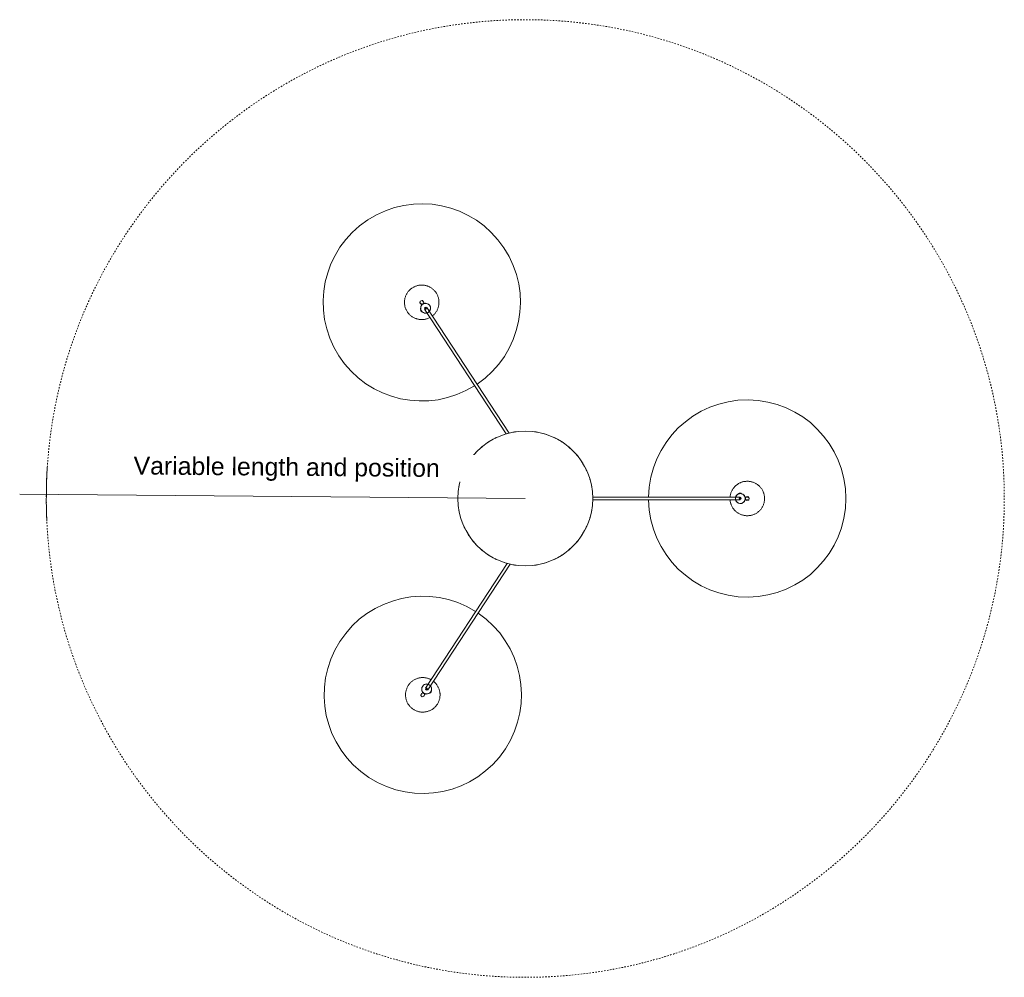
# Model space of a CAD drawing. Header units: millimetres. Extents: x -4228 to 3657, y -1164 to 7565.
# Tile 4 of 5: x -4228 to -2232, y 5623 to 7565. Entities that reach past the tile are written whole.
import ezdxf

# ---------------------------------------------------------------- set-up
doc = ezdxf.new("R2010")
doc.units = ezdxf.units.MM
doc.linetypes.add('Dash', pattern=[6, 3, -3])
doc.layers.add('A-ANNO-DIMS', color=7, linetype='Dash', lineweight=15, true_color=0xd2d2d2)
doc.layers.add('A-ANNO-DIMS-18', color=7, linetype='Continuous', lineweight=9)
doc.layers.add('E-LITE-EQPM', color=7, linetype='Continuous', lineweight=20)
doc.styles.add('Arial', font='arial.ttf', dxfattribs={"height": 36})
doc.dimstyles.new('Radial_-_3mm_Arial', dxfattribs={"dimscale": 304.8, "dimtxt": 36.729338, "dimasz": 0, "dimexe": 0.177165, "dimexo": 0, "dimgap": 0.103346, "dimtad": 1, "dimjust": 3, "dimdec": 0, "dimzin": 0, "dimdsep": 46, "dimtxsty": 'Arial', "dimblk1": 'NONE', "dimblk2": 'NONE', "dimsah": 1, "dimcen": 0.09, "dimdle": 0.177165, "dimadec": 0, "dimazin": 0, "dimtfac": 1, "dimtdec": 4, "dimtix": 1, "dimtmove": 0, "dimatfit": 2, "dimfxl": 1, "dimtvp": 1, "dimtfill": 1, "dimtolj": 1, "dimtzin": 0, "dimarcsym": 2})

# ---------------------------------------------------------------- blocks, each defined once
blk = doc.blocks.new('68595-3L_ 68596-3L_ 68596-3L  KOMBO400 - 64314-54-3L CONGA Black_White pendant lamp ø450-3L-734198-Planta_PDF')
at = {"layer": 'E-LITE-EQPM'}
for p, q in [((-4.4, 444.7), (-3, 445.2)), ((-3, 445), (-3, 445.9)), ((3, 445.9), (3, 445)), ((-3, 136.5), (-3, 435.8)), ((3, 435.8), (3, 136.5)), ((4.4, 427), (3, 426.5)), ((9.5, 437.8), (10.7, 437.8)), ((10.7, 433.8), (9.5, 433.8)), ((10.7, 437.3), (9.6, 437.3)), ((10.7, 434.3), (9.6, 434.3)), ((10.7, 435.8), (10.7, 437.8)), ((10.7, 433.8), (10.7, 435.8)), ((-388, -197.6), (-133, -30.7)), ((-131.5, -36.9), (-384.7, -202.6)), ((384.2, -204.7), (131, -39)), ((132.5, -32.9), (387.5, -199.7)), ((-392.2, -191.1), (-393.9, -192.2)), ((-393.2, -193.3), (-393.9, -192.2)), ((-393.5, -191.9), (-392.9, -192.9)), ((-390.6, -190), (-392.2, -191.1)), ((-391, -190.3), (-390.4, -191.2)), ((-390.6, -190), (-389.9, -191.1)), ((-381.4, -191.6), (-380.2, -192.5)), ((-397.6, -203.9), (-397.8, -203.9)), ((-396.4, -203.1), (-395.7, -202.6)), ((-392.4, -207.6), (-393.1, -208.1)), ((-391.3, -208.6), (-392.6, -207.7)), ((376.1, -201.1), (376.4, -199.6)), ((378.3, -210.1), (378.9, -209.2)), ((378.3, -210.1), (378.5, -210.2)), ((378.6, -210.3), (380, -211.2)), ((378.8, -210.4), (379.4, -209.4)), ((380, -211.2), (381.7, -212.3)), ((381.3, -212), (381.9, -211.1)), ((382.4, -211.2), (381.7, -212.3)), ((392.6, -210.2), (391.9, -209.8)), ((393.9, -211), (393.9, -211.2)), ((395.2, -204.7), (395.9, -205.2)), ((395.7, -203.3), (395.3, -204.9))]:
    blk.add_line(p, q, dxfattribs=at)
at = {"layer": 'E-LITE-EQPM', "flags": 128}
for points in [[(-27.3, 471.9), (-26.4, 473), (-25.5, 474), (-24.5, 475), (-23.5, 476), (-22.4, 476.9), (-21.3, 477.8), (-20.2, 478.6), (-19, 479.4), (-17.9, 480.1), (-16.6, 480.8), (-15.4, 481.4), (-14.1, 482), (-12.8, 482.6), (-11.5, 483.1), (-10.2, 483.5), (-8.8, 483.9), (-7.5, 484.2), (-6.1, 484.5), (-4.7, 484.7), (-3.3, 484.8), (-1.9, 484.9), (-0.5, 485), (0.9, 485), (2.3, 484.9), (3.7, 484.8), (5, 484.6), (6.4, 484.4), (7.8, 484.1), (9.2, 483.8), (10.5, 483.4), (11.8, 482.9), (13.1, 482.4), (14.4, 481.9), (15.7, 481.3), (16.9, 480.6), (18.1, 479.9), (19.3, 479.2), (20.5, 478.4), (21.6, 477.5), (22.7, 476.7), (23.7, 475.7), (24.7, 474.8), (25.7, 473.8), (26.6, 472.7), (27.5, 471.6), (28.4, 470.5), (29.2, 469.4), (29.9, 468.2), (30.6, 467), (31.3, 465.7), (31.9, 464.5), (32.4, 463.2), (32.9, 461.9), (33.4, 460.5), (33.8, 459.2), (34.1, 457.8), (34.4, 456.5), (34.6, 455.1), (34.8, 453.7), (34.9, 452.3), (35, 450.9), (35, 449.5), (34.9, 448.1), (34.8, 446.7), (34.7, 445.3), (34.5, 443.9), (34.2, 442.6), (33.9, 441.2), (33.5, 439.9), (33.1, 438.5), (32.6, 437.2), (32, 435.9), (31.5, 434.7), (30.8, 433.4), (30.1, 432.2), (29.4, 431), (28.6, 429.8), (27.8, 428.7), (27.3, 428.1)], [(-3, 415.1), (-3.7, 415.2), (-5, 415.4), (-6.4, 415.6), (-7.8, 415.9), (-9.2, 416.2), (-10.5, 416.6), (-11.8, 417.1), (-13.1, 417.6), (-14.4, 418.1), (-15.7, 418.7), (-16.9, 419.4), (-18.1, 420.1), (-19.3, 420.8), (-20.5, 421.6), (-21.6, 422.5), (-22.7, 423.3), (-23.7, 424.3), (-24.7, 425.2), (-25.7, 426.2), (-26.6, 427.3), (-27.5, 428.4), (-28.4, 429.5), (-29.2, 430.6), (-29.9, 431.8), (-30.6, 433), (-31.3, 434.3), (-31.9, 435.5), (-32.4, 436.8), (-32.9, 438.1), (-33.4, 439.5), (-33.8, 440.8), (-34.1, 442.2), (-34.4, 443.5), (-34.6, 444.9), (-34.8, 446.3), (-34.9, 447.7), (-35, 449.1), (-35, 450.5), (-34.9, 451.9), (-34.8, 453.3), (-34.7, 454.7), (-34.5, 456.1), (-34.2, 457.4), (-33.9, 458.8), (-33.5, 460.1), (-33.1, 461.5), (-32.6, 462.8), (-32, 464.1), (-31.5, 465.3), (-30.8, 466.6), (-30.1, 467.8), (-29.4, 469), (-28.6, 470.2), (-27.8, 471.3), (-27.3, 471.9)], [(-9.8, 436.5), (-9.9, 438.8), (-8.8, 440.3)], [(-8, 441.5), (-6.3, 444), (-5.1, 444.4)], [(-3.1, 452.5), (-3.8, 448.7), (-2.9, 447.9)], [(3.1, 447.5), (3.8, 451.3), (1, 453.9), (-2.7, 453), (-3.1, 452.5)], [(-3, 445.9), (-3, 449.4), (-3, 450)], [(3, 450), (3, 448.1), (3, 445.9)], [(3, 445.2), (6, 444.2), (8, 441.5)], [(8.8, 440.5), (9.7, 439.2), (9.8, 437.8)], [(-8.8, 431.2), (-9.7, 432.5), (-9.8, 435)], [(-3, 426.5), (-6, 427.5), (-8, 430.2)], [(27.3, 428.1), (26.4, 427), (25.5, 426), (24.5, 425), (23.5, 424), (22.4, 423.1), (21.3, 422.2), (20.2, 421.4), (19, 420.6), (17.9, 419.9), (16.6, 419.2), (15.4, 418.6), (14.1, 418), (12.8, 417.4), (11.5, 416.9), (10.2, 416.5), (8.8, 416.1), (7.5, 415.8), (6.1, 415.5), (4.7, 415.3), (3.3, 415.2), (3, 415.1)], [(8, 430.2), (6.3, 427.7), (5.1, 427.3)], [(9.8, 433.8), (9.9, 432.9), (8.8, 431.3)], [(-401.6, -242.7), (-403, -242.5), (-404.4, -242.3), (-405.7, -242), (-407.1, -241.7), (-408.4, -241.3), (-409.8, -240.9), (-411.1, -240.4), (-412.4, -239.9), (-413.6, -239.3), (-414.9, -238.6), (-416.1, -237.9), (-417.3, -237.2), (-418.4, -236.4), (-419.6, -235.6), (-420.7, -234.7), (-421.7, -233.8), (-422.7, -232.8), (-423.7, -231.8), (-424.7, -230.8), (-425.6, -229.7), (-426.4, -228.6), (-427.2, -227.5), (-428, -226.3), (-428.7, -225.1), (-429.3, -223.8), (-430, -222.6), (-430.5, -221.3), (-431, -220), (-431.5, -218.7), (-431.9, -217.3), (-432.3, -216), (-432.6, -214.6), (-432.8, -213.2), (-433, -211.8), (-433.1, -210.5), (-433.2, -209.1), (-433.2, -207.7), (-433.2, -206.3), (-433.1, -204.9), (-432.9, -203.5), (-432.7, -202.1), (-432.5, -200.7), (-432.2, -199.3), (-431.8, -198), (-431.4, -196.7), (-430.9, -195.3), (-430.4, -194), (-429.8, -192.8), (-429.2, -191.5), (-428.5, -190.3), (-427.8, -189.1), (-427, -187.9), (-426.2, -186.8), (-425.3, -185.7), (-424.4, -184.6), (-423.5, -183.6), (-422.5, -182.6), (-421.4, -181.7), (-420.4, -180.8), (-419.3, -179.9), (-418.1, -179.1), (-417, -178.3), (-415.8, -177.6), (-414.5, -176.9), (-413.3, -176.3), (-412, -175.7), (-410.7, -175.2), (-409.4, -174.7), (-408.1, -174.3), (-406.7, -173.9), (-405.4, -173.6), (-404, -173.3), (-402.6, -173.1), (-401.2, -173), (-399.8, -172.9), (-398.4, -172.8), (-397, -172.9), (-395.6, -172.9), (-394.9, -173)], [(-394.9, -173), (-393.5, -173.2), (-392.1, -173.4), (-390.7, -173.7), (-389.3, -174), (-388, -174.4), (-386.7, -174.8), (-385.4, -175.3), (-384.1, -175.8), (-382.8, -176.4), (-381.6, -177.1), (-380.3, -177.8), (-379.1, -178.5), (-378, -179.3), (-376.9, -180.1), (-375.8, -181), (-374.7, -181.9), (-373.7, -182.9), (-372.7, -183.9), (-371.8, -184.9), (-370.9, -186), (-370.7, -186.2)], [(370.2, -188.4), (370.6, -187.8), (371.5, -186.8), (372.5, -185.7), (373.4, -184.8), (374.5, -183.8), (375.5, -182.9), (376.6, -182), (377.8, -181.2), (378.9, -180.4), (380.1, -179.7), (381.4, -179), (382.6, -178.4), (383.9, -177.8), (385.2, -177.3), (386.5, -176.8), (387.8, -176.4), (389.2, -176), (390.5, -175.7), (391.9, -175.4), (393.3, -175.2), (394.7, -175.1), (396.1, -175), (397.5, -175), (398.9, -175), (400.3, -175.1), (401.7, -175.2), (403.1, -175.4), (404.5, -175.6), (405.8, -175.9), (407.2, -176.3), (408.5, -176.7), (409.8, -177.1), (411.1, -177.6), (412.4, -178.2), (413.7, -178.8), (414.9, -179.5), (416.1, -180.2), (417.3, -180.9), (418.4, -181.7), (419.6, -182.6), (420.6, -183.5), (421.7, -184.4), (422.7, -185.4), (423.6, -186.4), (424.6, -187.5), (425.4, -188.6), (426.3, -189.7), (427.1, -190.9), (427.8, -192), (428.5, -193.3), (429.1, -194.5), (429.7, -195.8), (430.3, -197.1), (430.8, -198.4), (431, -199.1)], [(-367.4, -191.3), (-367.1, -191.9), (-366.5, -193.1), (-365.9, -194.4), (-365.4, -195.7), (-364.9, -197), (-364.5, -198.4), (-364.2, -199.7), (-363.9, -201.1), (-363.6, -202.5), (-363.4, -203.8), (-363.3, -205.2), (-363.2, -206.6), (-363.2, -208), (-363.3, -209.4), (-363.3, -210.8), (-363.5, -212.2), (-363.7, -213.6), (-364, -215), (-364.3, -216.4), (-364.6, -217.7), (-365.1, -219), (-365.5, -220.4), (-366.1, -221.7), (-366.6, -222.9), (-367.3, -224.2), (-367.9, -225.4), (-368.7, -226.6), (-369.4, -227.8), (-370.3, -228.9), (-371.1, -230), (-372, -231.1), (-373, -232.1), (-374, -233.1), (-375, -234), (-376.1, -234.9), (-377.2, -235.8), (-378.3, -236.6), (-379.5, -237.4), (-380.7, -238.1), (-381.9, -238.8), (-383.1, -239.4), (-384.4, -240), (-385.7, -240.5), (-387, -241), (-388.4, -241.4), (-389.7, -241.8), (-391.1, -242.1), (-392.5, -242.4), (-393.8, -242.6), (-395.2, -242.7), (-396.6, -242.8), (-398, -242.8), (-399.4, -242.8), (-400.8, -242.8), (-401.6, -242.7)], [(-395.8, -202.7), (-396.7, -199.7), (-395.5, -196.5)], [(-395.1, -195.3), (-394.5, -193.8), (-393.4, -193)], [(-390.1, -190.7), (-389.3, -190.2), (-387.4, -190.3)], [(-386, -190.3), (-383, -190.4), (-382, -191.1)], [(-376.9, -197.5), (-376.1, -200.5), (-377.3, -203.7)], [(364.5, -220.8), (364.1, -219.5), (363.7, -218.1), (363.4, -216.8), (363.2, -215.4), (363, -214), (362.8, -212.6), (362.8, -211.2), (362.7, -209.8), (362.8, -208.4), (362.9, -207), (363, -205.6), (363.2, -204.2), (363.5, -202.9), (363.8, -201.5), (364.1, -200.1), (364.6, -198.8), (365, -197.5), (365.5, -196.2), (366.1, -194.9), (366.8, -193.7), (366.9, -193.4)], [(431, -199.1), (431.4, -200.4), (431.8, -201.8), (432.1, -203.1), (432.3, -204.5), (432.5, -205.9), (432.6, -207.3), (432.7, -208.7), (432.7, -210.1), (432.7, -211.5), (432.6, -212.9), (432.5, -214.3), (432.3, -215.7), (432, -217.1), (431.7, -218.4), (431.3, -219.8), (430.9, -221.1), (430.4, -222.4), (429.9, -223.7), (429.3, -225), (428.7, -226.2), (428, -227.5), (427.3, -228.7), (426.5, -229.8), (425.7, -231), (424.9, -232.1), (423.9, -233.1), (423, -234.2), (422, -235.2), (421, -236.1), (419.9, -237), (418.8, -237.9), (417.7, -238.7), (416.5, -239.5), (415.3, -240.2), (414.1, -240.9), (412.9, -241.5), (411.6, -242.1), (410.3, -242.6), (409, -243.1), (407.6, -243.5), (406.3, -243.9), (404.9, -244.2), (403.5, -244.5), (402.2, -244.7), (400.8, -244.8), (399.4, -244.9), (398, -245), (396.6, -244.9), (395.2, -244.9), (393.8, -244.7), (392.4, -244.5), (391, -244.3), (389.6, -244), (388.3, -243.7), (386.9, -243.3), (385.6, -242.8), (384.3, -242.3), (383, -241.7), (381.8, -241.1), (380.5, -240.4), (379.3, -239.7), (378.2, -239), (377, -238.2), (375.9, -237.3), (374.8, -236.4), (373.8, -235.5), (372.8, -234.5), (371.8, -233.5), (370.9, -232.4), (370, -231.3), (369.2, -230.2), (368.4, -229.1), (367.7, -227.9), (367, -226.7), (366.3, -225.4), (365.7, -224.2), (365.2, -222.9), (364.7, -221.5), (364.5, -220.8)], [(379.7, -194.6), (382.1, -192.6), (385.5, -192.4)], [(386.8, -192.3), (388.4, -192.2), (390.6, -193.6)], [(391.8, -194.4), (393.7, -195.6), (394.5, -197.3)], [(395, -198.6), (396.1, -201.4), (395.8, -202.6)], [(-397.8, -203.9), (-401.3, -205.4), (-402, -209.1), (-399.2, -211.7), (-398.6, -211.8)], [(-399.9, -205.3), (-398.3, -204.3), (-396.4, -203.1)], [(-398.6, -211.8), (-395.1, -210.3), (-394.9, -209.2)], [(-393.1, -208.1), (-396.1, -210.1), (-396.6, -210.4)], [(-386.7, -209.9), (-389.7, -209.8), (-390.8, -209.1)], [(-381.6, -208.7), (-383.4, -210), (-385.3, -209.9)], [(-377.7, -204.9), (-378.2, -206.4), (-380.3, -207.8)], [(376.8, -205.8), (375.6, -203.1), (375.9, -201.8)], [(378.8, -209.4), (378, -208.9), (377.3, -207.1)], [(385, -212.1), (383.4, -212.2), (382.2, -211.5)], [(392.1, -209.8), (389.6, -211.8), (386.2, -212)], [(396.1, -212.5), (394.5, -211.4), (392.6, -210.2)], [(393.9, -211.2), (396.7, -213.8), (400.4, -212.9), (401.7, -209.3), (401.5, -208.7)], [(395.9, -205.2), (398.9, -207.1), (399.4, -207.5)], [(401.5, -208.7), (398.8, -206.1), (397.6, -206.4)]]:
    blk.add_lwpolyline(points, dxfattribs=at)
at = {"layer": 'E-LITE-EQPM'}
for centre, radius, start, end in [((0, 450), 200, 90.0002, 269.1382), ((0, 450), 200, 270.8495, 90.0002), ((0, 435.8), 10, 90, 270), ((0, 450), 3, 165, 180), ((0, 450), 3, 180, 191.588), ((0, 435.8), 10, 270, 90), ((0, 450), 3, 0, 15), ((0, 450), 3, 348.4123, 0), ((0, 435.8), 10.3, 30, 32.0576), ((0, 435.8), 10.3, 210, 212.0576), ((0, 435.8), 2, 90, 270), ((0, 435.8), 2, 90, 270), ((0, 435.8), 2, 270, 90), ((0, 435.8), 2, 270, 90), ((0, 0), 136.7, 113.5273, 116.9461), ((0, 0), 136.7, 105.7108, 108.9297), ((0, 0), 136.7, 97.808, 100.6585), ((0, 0), 136.7, 79.3415, 82.192), ((0, 0), 136.7, 71.0703, 74.2892), ((0, 0), 136.7, 63.0539, 66.4727), ((0, 0), 136.7, 129.2715, 132.799), ((0, 0), 136.7, 121.4387, 124.9273), ((0, 0), 136.7, 55.0727, 58.4961), ((0, 0), 136.7, 47.201, 50.7285), ((0, 0), 136.7, 137.201, 140.7285), ((0, 0), 136.7, 39.2715, 42.799), ((0, 0), 136.7, 153.0539, 156.4727), ((0, 0), 136.7, 145.0727, 148.5613), ((0, 0), 136.7, 31.4387, 34.9273), ((0, 0), 136.7, 23.5273, 26.9461), ((0, 0), 136.7, 161.0703, 164.2892), ((0, 0), 136.7, 15.7108, 18.9297), ((0, 0), 136.7, 169.4741, 172.16), ((0, 0), 136.7, 7.84, 10.5259), ((-398.2, -207.8), 200, 34.0336, 123.1727), ((0, 0), 136.7, 187.84, 190.5259), ((0, 0), 136.7, 349.4741, 352.16), ((397.7, -209.9), 200, 326.8092, 145.958), ((0, 0), 136.7, 195.7108, 198.9297), ((0, 0), 136.7, 341.0703, 344.2892), ((-398.2, -207.8), 200, 123.1948, 213.1948), ((0, 0), 136.7, 203.5273, 206.9461), ((0, 0), 136.7, 333.0539, 336.4727), ((0, 0), 136.7, 211.4387, 214.9273), ((0, 0), 136.7, 325.0727, 328.5613), ((0, 0), 136.7, 219.2715, 222.799), ((0, 0), 136.7, 317.201, 320.7285), ((-398.2, -207.8), 200, 213.1948, 32.3226), ((0, 0), 136.7, 227.201, 230.7285), ((0, 0), 136.7, 235.0727, 238.5613), ((0, 0), 136.7, 301.5039, 304.9273), ((0, 0), 136.7, 309.2715, 312.799), ((397.7, -209.9), 200, 147.669, 326.8092), ((0, 0), 136.7, 243.0539, 246.4727), ((0, 0), 136.7, 251.0703, 254.2892), ((0, 0), 136.7, 259.3415, 262.192), ((0, 0), 136.7, 277.808, 280.6585), ((0, 0), 136.7, 285.7108, 288.9297), ((0, 0), 136.7, 293.5273, 296.9461), ((-386.4, -200.1), 10, 33.1948, 213.1948), ((-386.4, -200.1), 10.3, 153.1948, 155.2524), ((-386.4, -200.1), 10, 213.1948, 33.1948), ((-386.4, -200.1), 2, 33.1948, 213.1948), ((-386.4, -200.1), 2, 33.1948, 213.1948), ((-386.4, -200.1), 2, 213.1948, 33.1948), ((-386.4, -200.1), 2, 213.1948, 33.1948), ((385.9, -202.2), 10, 146.8093, 326.8093), ((385.9, -202.2), 10, 326.8093, 146.8093), ((385.9, -202.2), 10.3, 86.8093, 88.8669), ((-398.2, -207.9), 3, 123.1948, 138.1948), ((-398.2, -207.9), 3, 111.7336, 123.1948), ((-398.2, -207.9), 3, 288.1948, 303.1948), ((-398.2, -207.9), 3, 303.1948, 314.9332), ((-386.4, -200.1), 10.3, 333.1948, 335.2524), ((385.9, -202.2), 2, 146.8093, 326.8093), ((385.9, -202.2), 2, 146.8093, 326.8093), ((385.9, -202.2), 2, 326.8093, 146.8093), ((385.9, -202.2), 2, 326.8093, 146.8093), ((385.9, -202.2), 10.3, 266.8093, 268.8669), ((397.7, -210), 3, 225.0713, 236.8093), ((397.7, -210), 3, 236.8093, 251.8093), ((397.7, -210), 3, 56.8093, 68.2709), ((397.7, -210), 3, 41.8093, 56.8093)]:
    blk.add_arc(centre, radius, start, end, dxfattribs=at)
for centre, major_axis, ratio, start_param, end_param in [((0, 435.8), (-3, 0), 0.082751, 0.845594, 1.570796), ((0, 435.8), (3, 0), 0.082751, 4.712389, 5.437591), ((-386.4, -200.1), (-1.64, 2.51), 0.081445, 4.712389, 5.437754), ((-386.4, -200.1), (-1.64, 2.51), 0.081445, 3.987024, 4.712389), ((385.9, -202.2), (1.64, 2.51), 0.081445, 1.570796, 2.296161), ((385.9, -202.2), (1.64, 2.51), 0.081445, 0.845431, 1.570796)]:
    blk.add_ellipse(centre, major_axis=major_axis, ratio=ratio, start_param=start_param, end_param=end_param, dxfattribs=at)
for points, knots in [([(-4.4, 444.8), (-4.4, 444.8), (-4.3, 444.9), (-3.8, 445.1), (-3.2, 445.3), (-2.7, 445.5)], [0, 0, 0, 0, 0.1428571, 0.2857143, 0.5714286, 0.5714286, 0.5714286, 0.5714286]), ([(0, 446.3), (-0.5, 446.3), (-1.6, 446.3), (-2.6, 446.2), (-3, 446), (-3, 445.9), (-3, 445.8)], [-1, -1, -1, -1, -0.8333333, -0.6666667, -0.5555556, -0.4444444, -0.4444444, -0.4444444, -0.4444444]), ([(0, 446.3), (0.4, 446.3), (1.1, 446.3), (2, 446.2), (2.7, 446.1), (3, 446), (3, 445.9), (3, 445.8), (3, 445.8)], [0, 0, 0, 0, 0.1111111, 0.2222222, 0.3333333, 0.4444444, 0.5138889, 0.5555556, 0.5555556, 0.5555556, 0.5555556]), ([(2.7, 445.5), (3, 445.4), (3.4, 445.3), (3.8, 445.1), (4, 445), (4.1, 445), (4.2, 444.9), (4.3, 444.9), (4.4, 444.8), (4.4, 444.8)], [0.4285714, 0.4285714, 0.4285714, 0.4285714, 0.5714286, 0.6785714, 0.7321429, 0.7857143, 0.8392857, 0.8928571, 1, 1, 1, 1]), ([(-1.6, 426), (-1.7, 426), (-2.4, 426.1), (-3.2, 426.3), (-3.8, 426.6), (-4, 426.7), (-4.1, 426.7), (-4.2, 426.8), (-4.3, 426.8), (-4.4, 426.8), (-4.4, 426.8)], [0.2297746, 0.2297746, 0.2297746, 0.2297746, 0.2857143, 0.5714286, 0.6785714, 0.7321429, 0.7857143, 0.8392857, 0.8928571, 1, 1, 1, 1]), ([(4.4, 426.8), (4.4, 426.8), (4.3, 426.8), (3.8, 426.6), (2.9, 426.2), (1.9, 426), (1.5, 425.9)], [0, 0, 0, 0, 0.1428571, 0.2857143, 0.5714286, 0.7857143, 0.7857143, 0.7857143, 0.7857143]), ([(9.8, 437.8), (9.8, 437.8), (9.8, 437.8), (9.8, 437.7), (9.9, 437.6), (9.9, 437.4), (9.9, 437.1), (10, 436.8), (10, 436.5), (10, 436.2), (10, 435.9), (10, 435.8)], [0, 0, 0, 0, 0.0555556, 0.1111111, 0.1666667, 0.2222222, 0.2777778, 0.3333333, 0.3888889, 0.4444444, 0.5138889, 0.5138889, 0.5138889, 0.5138889]), ([(10, 435.8), (10, 435.7), (10, 435.5), (10, 435.3), (10, 434.9), (9.9, 434.5), (9.9, 434.2), (9.8, 433.9), (9.8, 433.8), (9.8, 433.8)], [0.5138889, 0.5138889, 0.5138889, 0.5138889, 0.5486111, 0.5833333, 0.6527778, 0.7222222, 0.7916667, 0.8611111, 1, 1, 1, 1]), ([(-393.4, -193), (-393.4, -193), (-393.4, -193), (-393.3, -192.9), (-393.2, -192.8), (-393.1, -192.7), (-392.9, -192.5), (-392.7, -192.3), (-392.4, -192.1), (-392.1, -191.9), (-391.9, -191.8), (-391.8, -191.7)], [0, 0, 0, 0, 0.0555556, 0.1111111, 0.1666667, 0.2222222, 0.2777778, 0.3333333, 0.3888889, 0.4444444, 0.5138889, 0.5138889, 0.5138889, 0.5138889]), ([(-391.8, -191.7), (-391.7, -191.6), (-391.6, -191.6), (-391.3, -191.4), (-391, -191.2), (-390.7, -191.1), (-390.4, -191), (-390.2, -190.8), (-390.1, -190.8), (-390.1, -190.8)], [0.5138889, 0.5138889, 0.5138889, 0.5138889, 0.5486111, 0.5833333, 0.6527778, 0.7222222, 0.7916667, 0.8611111, 1, 1, 1, 1]), ([(-381.2, -191.5), (-381.2, -191.5), (-381.1, -191.6), (-380.7, -191.8), (-379.9, -192.4), (-379.2, -193.1), (-378.9, -193.5)], [0, 0, 0, 0, 0.1428571, 0.2857143, 0.5714286, 0.7857143, 0.7857143, 0.7857143, 0.7857143]), ([(-377.3, -195.9), (-377.2, -196.1), (-376.9, -196.7), (-376.7, -197.6), (-376.6, -198.2), (-376.5, -198.4), (-376.5, -198.5), (-376.5, -198.7), (-376.5, -198.8), (-376.4, -198.8), (-376.4, -198.8)], [0.2196523, 0.2196523, 0.2196523, 0.2196523, 0.2857143, 0.5714286, 0.6785714, 0.7321429, 0.7857143, 0.8392857, 0.8928571, 1, 1, 1, 1]), ([(376, -200.9), (376, -200.9), (376, -200.8), (376, -200.4), (376.2, -199.4), (376.6, -198.4), (376.8, -198)], [0, 0, 0, 0, 0.1428571, 0.2857143, 0.5714286, 0.7857143, 0.7857143, 0.7857143, 0.7857143]), ([(378.4, -195.5), (378.5, -195.4), (379, -194.9), (379.7, -194.3), (380.2, -194), (380.4, -193.9), (380.5, -193.8), (380.6, -193.7), (380.7, -193.7), (380.7, -193.6), (380.7, -193.6)], [0.2196523, 0.2196523, 0.2196523, 0.2196523, 0.2857143, 0.5714286, 0.6785714, 0.7321429, 0.7857143, 0.8392857, 0.8928571, 1, 1, 1, 1]), ([(-395.2, -205.8), (-395.3, -205.5), (-395.7, -205), (-396.2, -204.1), (-396.4, -203.5), (-396.5, -203.2), (-396.4, -203.1), (-396.3, -203.1), (-396.3, -203.1)], [0, 0, 0, 0, 0.1111111, 0.2222222, 0.3333333, 0.4444444, 0.5138889, 0.5555556, 0.5555556, 0.5555556, 0.5555556]), ([(-395.9, -203.1), (-396, -202.8), (-396.1, -202.4), (-396.2, -202), (-396.2, -201.8), (-396.3, -201.6), (-396.3, -201.5), (-396.3, -201.4), (-396.3, -201.4), (-396.3, -201.4)], [0.4285714, 0.4285714, 0.4285714, 0.4285714, 0.5714286, 0.6785714, 0.7321429, 0.7857143, 0.8392857, 0.8928571, 1, 1, 1, 1]), ([(-395.2, -205.8), (-394.9, -206.3), (-394.3, -207.1), (-393.6, -207.9), (-393.2, -208.2), (-393.1, -208.1), (-393.1, -208)], [-1, -1, -1, -1, -0.8333333, -0.6666667, -0.5555556, -0.4444444, -0.4444444, -0.4444444, -0.4444444]), ([(-391.5, -208.7), (-391.5, -208.7), (-391.6, -208.6), (-392, -208.4), (-392.5, -208), (-392.9, -207.6)], [0, 0, 0, 0, 0.1428571, 0.2857143, 0.5714286, 0.5714286, 0.5714286, 0.5714286]), ([(380.3, -210.5), (380.3, -210.5), (380.2, -210.4), (379.9, -210.2), (379.6, -210), (379.4, -209.8), (379.1, -209.6), (378.9, -209.4), (378.8, -209.3), (378.8, -209.3)], [0.5138889, 0.5138889, 0.5138889, 0.5138889, 0.5486111, 0.5833333, 0.6527778, 0.7222222, 0.7916667, 0.8611111, 1, 1, 1, 1]), ([(382.2, -211.5), (382.2, -211.5), (382.2, -211.5), (382.1, -211.5), (381.9, -211.4), (381.8, -211.3), (381.5, -211.2), (381.3, -211.1), (381, -210.9), (380.7, -210.8), (380.5, -210.6), (380.3, -210.5)], [0, 0, 0, 0, 0.0555556, 0.1111111, 0.1666667, 0.2222222, 0.2777778, 0.3333333, 0.3888889, 0.4444444, 0.5138889, 0.5138889, 0.5138889, 0.5138889]), ([(392.4, -209.8), (392.3, -209.9), (391.9, -210.2), (391.6, -210.4), (391.4, -210.6), (391.3, -210.6), (391.2, -210.7), (391.1, -210.8), (391, -210.8), (391, -210.8)], [0.4285714, 0.4285714, 0.4285714, 0.4285714, 0.5714286, 0.6785714, 0.7321429, 0.7857143, 0.8392857, 0.8928571, 1, 1, 1, 1]), ([(394.7, -208), (394.5, -208.2), (394.1, -208.8), (393.5, -209.6), (393, -210.1), (392.8, -210.3), (392.6, -210.2), (392.6, -210.2), (392.6, -210.1)], [0, 0, 0, 0, 0.1111111, 0.2222222, 0.3333333, 0.4444444, 0.5138889, 0.5555556, 0.5555556, 0.5555556, 0.5555556]), ([(394.7, -208), (395, -207.5), (395.5, -206.6), (395.9, -205.7), (396, -205.2), (395.9, -205.2), (395.8, -205.2)], [-1, -1, -1, -1, -0.8333333, -0.6666667, -0.5555556, -0.4444444, -0.4444444, -0.4444444, -0.4444444]), ([(395.8, -203.5), (395.8, -203.5), (395.8, -203.6), (395.7, -204.1), (395.6, -204.7), (395.4, -205.2)], [0, 0, 0, 0, 0.1428571, 0.2857143, 0.5714286, 0.5714286, 0.5714286, 0.5714286])]:
    blk.add_open_spline(points, degree=3, knots=knots, dxfattribs=at)
for points in [[(-1, 425.9), (-1.2, 425.9), (-1.3, 425.9), (-1.5, 426)], [(1.5, 425.9), (1.3, 425.9), (1.1, 425.9), (1, 425.9)]]:
    blk.add_open_spline(points, degree=3, dxfattribs=at)
blk = doc.blocks.new('DIMBLOCK1-Planta_PDF')
at = {"layer": 'A-ANNO-DIMS-18', "color": 8, "true_color": 0x808080, "transparency": 16777216}
blk.add_line((-3202.8, 6594.1), (-4227.8, 6602.6), dxfattribs=at)
blk.add_arc((-3202.8, 6594.1), 971, 176.3391, 182.7119, dxfattribs=at)
at = {"layer": 'A-ANNO-DIMS-18', "color": 0, "transparency": 16777216, "insert": (-3996.7, 6678.9), "char_height": 36, "width": 741.82, "attachment_point": 1, "rotation": 359.5255, "line_spacing_factor": 0.941778, "style": 'Arial', "bg_fill": 3, "box_fill_scale": 1.25, "bg_fill_color": 256, "bg_fill_true_color": 13158600, "bg_fill_transparency": 0}
blk.add_mtext('Variable length and position', dxfattribs=at)
blk = doc.blocks.new('_None')

msp = doc.modelspace()

# ---------------------------------------------------------------- linework, layer by layer
at = {"layer": 'A-ANNO-DIMS', "color": 7, "true_color": 0xf0f0f0}
msp.add_circle((-3202.8, 6594.1), 971, dxfattribs=at)
at = {"layer": 'E-LITE-EQPM'}
for start, end in [(90, 270), (270, 90)]:
    msp.add_arc((-3202.8, 6594.1), 136.7, start, end, dxfattribs=at)

# ---------------------------------------------------------------- block references
at = {"layer": 'E-LITE-EQPM', "extrusion": (0, 0, -1), "rotation": 89.9999949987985}
msp.add_blockref('68595-3L_ 68596-3L_ 68596-3L  KOMBO400 - 64314-54-3L CONGA Black_White pendant lamp ø450-3L-734198-Planta_PDF', (3202.8, 6594.1), dxfattribs=at)

# ---------------------------------------------------------------- next in the draw order: dimensions: what is measured, and where the dimension line sits
at = {"layer": 'A-ANNO-DIMS', "color": 8, "linetype": 'Continuous', "lineweight": 9, "true_color": 0x808080}
dim = msp.add_radius_dim(center=(-3202.8, 6594.1), mpoint=(-4173.8, 6602.2), text='Variable length and position', dimstyle='Radial_-_3mm_Arial', override={"dimpost": 'R <>'}, dxfattribs=at)
dim.commit()
dim.dimension.update_dxf_attribs({"geometry": 'DIMBLOCK1-Planta_PDF', "text_midpoint": (-3687.8, 6652.9)})

doc.saveas('drawing.dxf')
